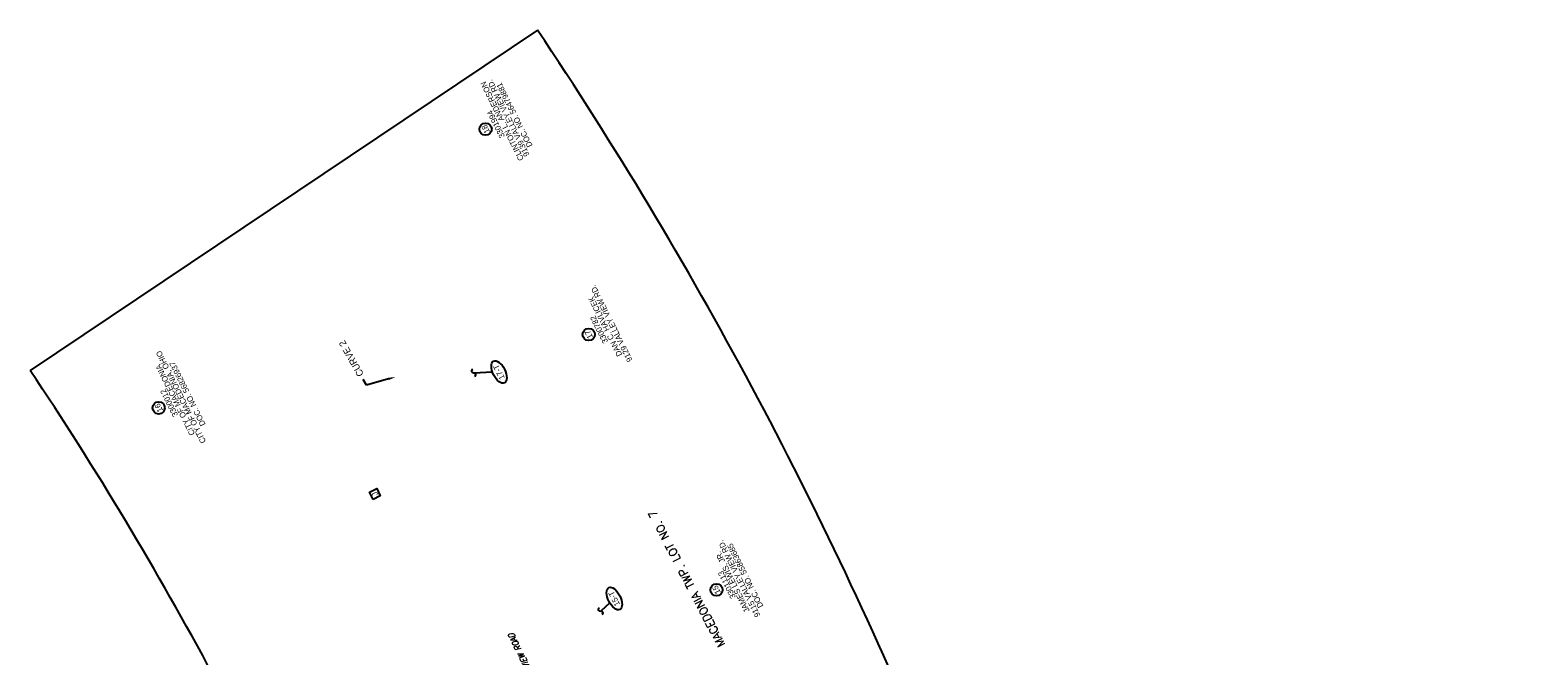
# Model space of a CAD drawing. Header units: feet. Extents: x 2244714 to 2248414, y 594935 to 597420.
# Tile 4 of 6: x 2245404 to 2246144, y 596474 to 596782. Entities that reach past the tile are written whole.
import ezdxf
from ezdxf import colors
from ezdxf.entities.mleader import LeaderData, LeaderLine
from ezdxf.enums import TextEntityAlignment as Align
from ezdxf.math import Vec2, Vec3

# ---------------------------------------------------------------- set-up
doc = ezdxf.new("R2010")
doc.units = ezdxf.units.FT
doc.header["$MEASUREMENT"] = 0
doc.layers.add('0_View_Frame_Border', color=245, linetype='Continuous', plot=False)
for name, color, linetype in [('DV_X_Text_02', 6, 'Continuous'), ('GE_X_CL_Text', 7, 'Continuous'), ('RW_P_Text_04', 7, 'Continuous'), ('SH_Text', 7, 'Continuous')]:
    doc.layers.add(name, color=color, linetype=linetype)
doc.styles.add('ROMANS', font='ROMANS.shx', dxfattribs={"height": 2.4})
doc.styles.add('Slanted Normal CL CONST', font='romans.shx', dxfattribs={"width": 0.9, "oblique": 15, "height": 14})
doc.styles.add('Slanted-Normal', font='font31.shx', dxfattribs={"height": 0.14})
doc.styles.add('Slanted-Normal LS 0.50_0', font='font31.shx')

# ---------------------------------------------------------------- blocks, each defined once
blk = doc.blocks.new('SQUIG')
blk.add_line((0.035, 0.029), (-0.021, -0.02))
for centre, start, end in [((-0.044, 0.008), 158.1069, 307.9876), ((0.057, 0.001), 341.0875, 128.316)]:
    blk.add_arc(centre, 0.0361, start, end)

msp = doc.modelspace()

# ---------------------------------------------------------------- linework, layer by layer
at = {"layer": '0_View_Frame_Border'}
msp.add_line((2245652.86, 596781.58), (2245403.71, 596614.49), dxfattribs=at)
at = {"layer": '0_View_Frame_Border', "flags": 128}
for points in [[(2246144.07, 595700.14), (2245845.46, 596421.83, 0.049646), (2245652.86, 596781.58)], [(2245866.87, 595585.44), (2245568.25, 596307.13, 0.049646), (2245403.71, 596614.49)]]:
    msp.add_lwpolyline(points, format="xyb", dxfattribs=at)
at = {"layer": 'DV_X_Text_02'}
for centre in [(2245627.36, 596732.98), (2245677.99, 596632.16), (2245466.83, 596596.13), (2245740.72, 596506.83)]:
    msp.add_circle(centre, 3, dxfattribs=at)
at = {"layer": 'RW_P_Text_04'}
for p, q in [((2245630.77, 596613.61), (2245621.66, 596613.23)), ((2245688.33, 596500.41), (2245683.96, 596496.32))]:
    msp.add_line(p, q, dxfattribs=at)
at = {"layer": 'RW_P_Text_04', "flags": 128}
msp.add_lwpolyline([(2245572.07, 596551.19), (2245570.29, 596554.78), (2245573.87, 596556.55), (2245575.65, 596552.97)], close=True, dxfattribs=at)
at = {"layer": 'RW_P_Text_04'}
for centre in [(2245633.98, 596613.73), (2245690.59, 596502.53)]:
    msp.add_ellipse(centre, major_axis=(-2.67, 5.37), ratio=0.5, dxfattribs=at)

# ---------------------------------------------------------------- block references
at = {"layer": 'RW_P_Text_04', "xscale": 20, "yscale": 20, "zscale": 20}
for p, rotation in [((2245621.66, 596613.23), 115.175287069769), ((2245683.96, 596496.32), 124.3455186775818)]:
    msp.add_blockref('SQUIG', p, dxfattribs=dict(at, rotation=rotation))

# ---------------------------------------------------------------- texts
at = {"layer": 'DV_X_Text_02', "style": 'Slanted-Normal'}
for s, p in [('CLINTON L. ANDERSON', (2245635.47, 596736.9)), ('9139 VALLEY VIEW RD.', (2245638.49, 596738.4)), ('DOC. NO. 56479881', (2245641.51, 596739.9)), ('3301994', (2245632.44, 596735.4)), ('18', (2245627.36, 596732.98)), ('9129 VALLEY VIEW RD.', (2245689.11, 596637.58)), ('DAN C. HAVLICEK', (2245686.09, 596636.08)), ('3300782', (2245683.07, 596634.58)), ('17', (2245677.99, 596632.16)), ('CITY OF MACEDONIA, OHIO', (2245477.96, 596601.55)), ('CITY OF MACEDONIA', (2245474.94, 596600.05)), ('DOC. NO. 56826937', (2245480.98, 596603.05)), ('3300012', (2245471.92, 596598.55)), ('16', (2245466.83, 596596.13)), ('9115 VALLEY VIEW RD.', (2245751.84, 596512.25)), ('DOC. NO. 55863685', (2245754.86, 596513.75)), ('JAMES LEWIS, JR.', (2245748.82, 596510.75)), ('3301113', (2245745.8, 596509.25)), ('15', (2245740.72, 596506.83))]:
    msp.add_text(s, height=2.8, rotation=116.40593, dxfattribs=at).set_placement(p, align=Align.MIDDLE)
at = {"layer": 'GE_X_CL_Text', "style": 'Slanted Normal CL CONST', "oblique": 15, "width": 0.9}
msp.add_text('VALLEY VIEW ROAD', height=2.88, rotation=116.24583, dxfattribs=at).set_placement((2245655.23, 596457))
at = {"layer": 'RW_P_Text_04'}
for s, style, p in [('17-T', 'Slanted-Normal LS 0.50_0', (2245633.88, 596613.68)), ('J', 'Slanted-Normal', (2245572.97, 596553.87)), ('15-T', 'Slanted-Normal LS 0.50_0', (2245690.49, 596502.48))]:
    msp.add_text(s, height=2.8, rotation=116.40593, dxfattribs=dict(at, style=style)).set_placement(p, align=Align.MIDDLE)
at = {"layer": 'RW_P_Text_04', "style": 'ROMANS'}
msp.add_text('MACEDONIA TWP. LOT NO. 7', height=4, rotation=117.52869, dxfattribs=at).set_placement((2245727.9, 596513.22), align=Align.CENTER)

# ---------------------------------------------------------------- leaders
at = {"layer": 'SH_Text'}
ml = msp.add_multileader_mtext('Standard', dxfattribs=at)
ml.set_content('CURVE 2', color=256, style='Slanted-Normal')
ml.set_leader_properties()
ml.build(insert=Vec2(0, 0))
ml.multileader.update_dxf_attribs({"dogleg_length": 0.36, "arrow_head_size": 3.6, "scale": 20})
ctx = ml.context
ctx.base_point, ctx.scale, ctx.char_height, ctx.arrow_head_size, ctx.landing_gap_size, ctx.plane_origin, ctx.plane_x_axis, ctx.plane_y_axis = Vec3(2245567.28, 596609.99), 20, 3.36, 3.6, 2.16, Vec3(2245828.28, 596277.37), Vec3(-0.493916, 0.86951), Vec3(-0.86951, -0.493916)
notes = []
notes.append((ctx, [(0, (1, 1, 0), (2245568.81, 596607.29), (-0.493916, 0.86951), 3.11, [(0, [(2245583.12, 596611.32)], 0, [])])]))
ctx.mtext.insert, ctx.mtext.text_direction, ctx.mtext.rotation, ctx.mtext.flow_direction = Vec3(2245564.75, 596611.04), Vec3(-0.493916, 0.86951), 2.087384, 5
for ctx, leaders in notes:
    for number, flags, end, landing, length, lines in leaders:
        leader = LeaderData()
        leader.index, (leader.has_last_leader_line, leader.has_dogleg_vector, leader.attachment_direction) = number, flags
        leader.last_leader_point, leader.dogleg_vector, leader.dogleg_length = Vec3(end), Vec3(landing), length
        for number, points, colour, breaks in lines:
            line = LeaderLine()
            line.index, line.vertices, line.color, line.breaks = number, Vec3.list(points), colors.encode_raw_color(colour), breaks
            leader.lines.append(line)
        ctx.leaders.append(leader)

doc.saveas('drawing.dxf')
